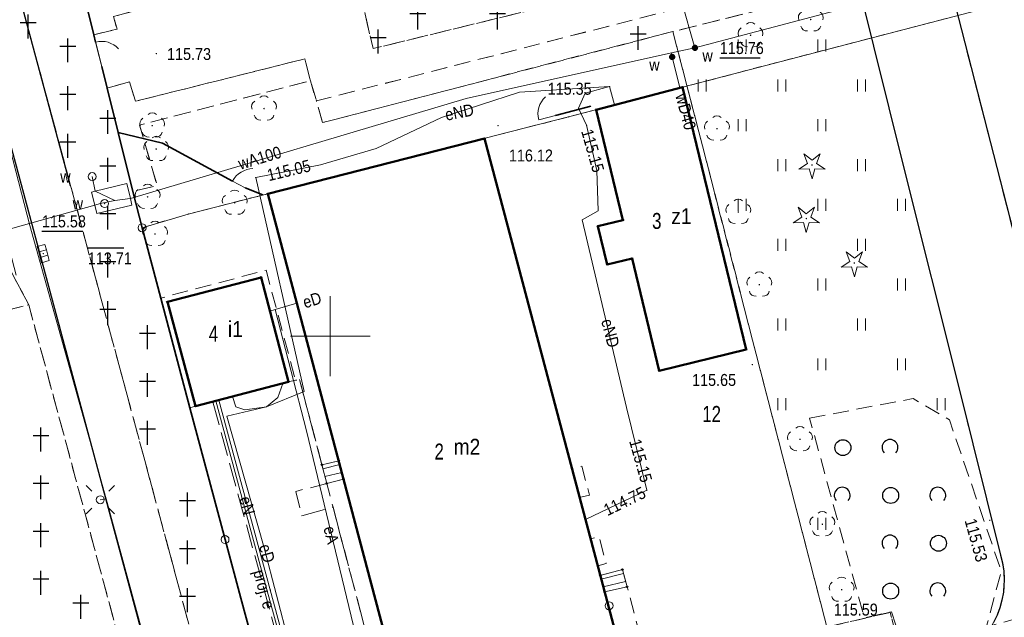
# Model space of a CAD drawing. Header units: metres. Extents: x 7495425 to 7495712, y 5787905 to 5788232.
# Tile 10 of 39: x 7495481 to 7495542, y 5787982 to 5788020. Entities that reach past the tile are written whole.
import ezdxf
from ezdxf.enums import TextEntityAlignment as Align

# ---------------------------------------------------------------- set-up
doc = ezdxf.new("R2010")
doc.units = ezdxf.units.M
for name, pattern in [('1.0_0.5', [1.5, 1, -0.5]), ('1.5_0.5', [2, 1.5, -0.5]), ('219-500', [0]), ('egug-500', [1, 0.5, -0.5]), ('otof_500', [0])]:
    doc.linetypes.add(name, pattern=pattern)
doc.layers.get('0').update_dxf_attribs({"color": 2, "lineweight": 5})
doc.styles.get("Standard").update_dxf_attribs({"font": 'Working1250', "width": 0.75})
doc.linetypes.add('902-500', pattern='A,3.75,0,[1,ksztalty.shx,S=0.5,R=0,X=0,Y=0],3.75', length=7.5)

# ---------------------------------------------------------------- blocks, each defined once
blk = doc.blocks.new('US05')
at = {"color": 0, "linetype": 'Continuous', "lineweight": 13}
for p, q in [((-0.525, -0.25), (-0.525, 0.25)), ((-0.525, 0.25), (-0.175, 0.25)), ((-0.175, -0.25), (-0.175, 0.25)), ((-0.175, 0.25), (0.175, 0.25)), ((0.175, -0.25), (0.175, 0.25)), ((0.175, 0.25), (0.525, 0.25)), ((0.525, -0.25), (0.525, 0.25)), ((-0.525, -0.25), (-0.175, -0.25)), ((-0.175, -0.25), (0.175, -0.25)), ((0.175, -0.25), (0.525, -0.25))]:
    blk.add_line(p, q, dxfattribs=at)
blk = doc.blocks.new('PW01')
at = {"linetype": 'Continuous', "lineweight": 13}
h = blk.add_hatch(color=0, dxfattribs=at)
edge = h.paths.add_edge_path()
edge.add_arc((0, 0), 0.045, 0, 360)
blk = doc.blocks.new('US22')
at = {"color": 0, "linetype": 'Continuous', "lineweight": 13}
blk.add_circle((0, 0), 0.25, dxfattribs=at)
blk = doc.blocks.new('US15')
at = {"color": 0, "linetype": 'Continuous', "lineweight": 13}
blk.add_circle((0, 0), 0.25, dxfattribs=at)
blk = doc.blocks.new('SM01')
at = {"color": 0, "linetype": 'Continuous', "lineweight": 13}
for p, q in [((-0.53, 0.531), (-0.883, 0.884)), ((0.531, 0.531), (0.884, 0.884)), ((-0.53, -0.53), (-0.883, -0.883)), ((0.531, -0.53), (0.884, -0.883))]:
    blk.add_line(p, q, dxfattribs=at)
blk.add_circle((0, 0), 0.25, dxfattribs=at)
blk = doc.blocks.new('OP021')
at = {"linetype": 'Continuous', "lineweight": 13}
h = blk.add_hatch(color=0, dxfattribs=at)
edge = h.paths.add_edge_path()
edge.add_arc((0, 0), 0.05, 0, 360)
at = {"color": 0, "linetype": 'Continuous', "lineweight": 13}
for centre, start, end in [((0, 0.4), 49.272, 130.728), ((-0.38, 0.124), 121.308, 202.548), ((0.38, 0.124), 337.452, 58.692), ((-0.235, -0.324), 193.221, 274.871), ((0.235, -0.324), 265.129, 346.779)]:
    blk.add_arc(centre, 0.4, start, end, dxfattribs=at)
blk = doc.blocks.new('US25')
at = {"linetype": 'Continuous', "lineweight": 0}
h = blk.add_hatch(color=0, dxfattribs=at)
edge = h.paths.add_edge_path()
edge.add_arc((0, 0), 0.2, 0, 360)
blk = doc.blocks.new('OP011')
at = {"linetype": 'Continuous', "lineweight": 13}
h = blk.add_hatch(color=0, dxfattribs=at)
edge = h.paths.add_edge_path()
edge.add_arc((0, 0), 0.05, 0, 360)
at = {"color": 0, "linetype": 'Continuous', "lineweight": 13}
for p, q in [((-0.283, 0.093), (-0.512, 0.706)), ((-0.512, 0.706), (0, 0.299)), ((0, 0.299), (0.512, 0.706)), ((0.512, 0.706), (0.283, 0.093)), ((-0.828, -0.268), (-0.283, 0.093)), ((0.283, 0.093), (0.828, -0.268)), ((-0.175, -0.24), (-0.828, -0.268)), ((0, -0.87), (-0.175, -0.24)), ((0.175, -0.24), (0, -0.87)), ((0.828, -0.268), (0.175, -0.24))]:
    blk.add_line(p, q, dxfattribs=at)
blk = doc.blocks.new('OK04')
at = {"color": 0, "linetype": 'Continuous', "lineweight": 0}
blk.add_arc((1.5, 0.001), 1.5, 120, 180, dxfattribs=at)
blk = doc.blocks.new('TU04')
at = {"color": 0, "linetype": 'Continuous', "lineweight": 13}
for p, q in [((0, 0), (0, 0.75)), ((0.5, 0), (0.5, 0.75))]:
    blk.add_line(p, q, dxfattribs=at)
blk = doc.blocks.new('OTZK1')
at = {"color": 0, "linetype": 'Continuous'}
blk.add_circle((0, 0), 0.5, dxfattribs=at)
blk = doc.blocks.new('OTZK2')
at = {"color": 0, "linetype": 'Continuous'}
blk.add_arc((0, 0), 0.5, 318.85, 221.162, dxfattribs=at)
blk = doc.blocks.new('OTZC')
at = {"color": 0, "linetype": 'Continuous'}
for p, q in [((-0.5, 0), (0.5, 0)), ((0, -1), (0, 0.5))]:
    blk.add_line(p, q, dxfattribs=at)
blk = doc.blocks.new('203')
at = {"linetype": 'Continuous', "lineweight": 0}
h = blk.add_hatch(color=0, dxfattribs=at)
edge = h.paths.add_edge_path()
edge.add_arc((0, 0), 0.045, 0, 360)
blk = doc.blocks.new('202')
at = {"color": 0, "linetype": 'Continuous', "lineweight": 0}
blk.add_circle((0, 0), 0.25, dxfattribs=at)
blk = doc.blocks.new('PUNKTBUD')
at = {"color": 0}
blk.add_circle((0, 0), 0.045, dxfattribs=at)

msp = doc.modelspace()

# ---------------------------------------------------------------- linework, layer by layer
at = {"layer": '218-kontur użytku gruntowego', "color": 3, "linetype": 'egug-500', "lineweight": 18, "flags": 128}
for points in [[(7495488.18, 5788006.8), (7495482.33, 5788030.24)], [(7495514.96, 5788013.76), (7495546.4, 5788021.95)], [(7495491.08, 5788007.66), (7495514.96, 5788013.76)], [(7495488.18, 5788006.8), (7495491.08, 5788007.66)], [(7495493.39, 5787987.24), (7495488.18, 5788006.8)], [(7495499.76, 5787963.72), (7495493.39, 5787987.24)]]:
    msp.add_lwpolyline(points, dxfattribs=at)
at = {"layer": '219-działka ewidencyjna', "color": 7, "linetype": '219-500', "lineweight": 18, "flags": 128}
for points in [[(7495488.18, 5788006.8), (7495482.33, 5788030.24)], [(7495514.96, 5788013.76), (7495546.4, 5788021.95)], [(7495491.08, 5788007.66), (7495514.96, 5788013.76)], [(7495491.08, 5788007.66), (7495488.18, 5788006.8)], [(7495488.18, 5788006.8), (7495493.39, 5787987.24)], [(7495499.76, 5787963.72), (7495493.39, 5787987.24)]]:
    msp.add_lwpolyline(points, dxfattribs=at)
at = {"layer": '312-budynek ewidencyjny', "color": 7, "linetype": 'CONTINUOUS', "lineweight": 50, "flags": 128}
for points in [[(7495516.69, 5788014.21), (7495522.11, 5788015.62)], [(7495522.11, 5788015.62), (7495526.1, 5787999.16)], [(7495518.37, 5788007.28), (7495516.69, 5788014.21)], [(7495496.07, 5788008.93), (7495509.67, 5788012.4)], [(7495509.67, 5788012.4), (7495519.41, 5787975.71)], [(7495505.86, 5787972.11), (7495496.07, 5788008.93)], [(7495516.8, 5788006.9), (7495518.37, 5788007.28)], [(7495517.38, 5788004.5), (7495516.8, 5788006.9)], [(7495518.94, 5788004.88), (7495517.38, 5788004.5)], [(7495520.65, 5787997.83), (7495518.94, 5788004.88)], [(7495489.77, 5788002.15), (7495495.65, 5788003.69)], [(7495495.65, 5788003.69), (7495497.37, 5787997.14)], [(7495491.54, 5787995.61), (7495489.77, 5788002.15)], [(7495526.1, 5787999.16), (7495520.65, 5787997.83)], [(7495497.37, 5787997.14), (7495491.54, 5787995.61)]]:
    msp.add_lwpolyline(points, dxfattribs=at)
at = {"layer": '352-schody', "color": 7, "linetype": 'CONTINUOUS', "lineweight": 18, "flags": 128}
for points in [[(7495499.47, 5787991.93), (7495499.78, 5787990.76), (7495500.83, 5787991.02), (7495500.53, 5787992.18)], [(7495499.47, 5787991.93), (7495499.78, 5787990.76), (7495500.83, 5787991.02), (7495500.53, 5787992.18)], [(7495516.95, 5787984.99), (7495517.22, 5787983.95), (7495518.63, 5787984.28), (7495518.34, 5787985.36)], [(7495516.95, 5787984.99), (7495517.22, 5787983.95), (7495518.63, 5787984.28), (7495518.34, 5787985.36)]]:
    msp.add_lwpolyline(points, close=True, dxfattribs=at)
for points in [[(7495499.535, 5787991.685), (7495500.592, 5787991.941)], [(7495499.663, 5787991.201), (7495500.717, 5787991.457)], [(7495517.01, 5787984.759), (7495518.41, 5787985.101)], [(7495517.136, 5787984.275), (7495518.539, 5787984.618)]]:
    msp.add_lwpolyline(points, dxfattribs=at)
at = {"layer": 'chodnik', "color": 7, "linetype": '1.0_0.5', "lineweight": 18, "flags": 128}
for points in [[(7495522.06, 5788114.35), (7495522.89, 5788110.84), (7495514.32, 5788108.61), (7495512.86, 5788108.26), (7495498.5, 5788104.54), (7495496.25, 5788103.96), (7495481.72, 5788100.22), (7495482.79, 5788096.18), (7495483.07, 5788095.23), (7495484.02, 5788091.26), (7495484.26, 5788090.34), (7495485.28, 5788086.44), (7495485.49, 5788085.62), (7495486.52, 5788081.47), (7495486.78, 5788080.61), (7495487.8, 5788076.49), (7495488.02, 5788075.77), (7495489.08, 5788071.69), (7495489.28, 5788070.89), (7495490.34, 5788066.85), (7495490.52, 5788066.08), (7495491.55, 5788061.93), (7495491.73, 5788061.16), (7495492.7, 5788057.16), (7495492.96, 5788056.33), (7495493.95, 5788052.3), (7495494.24, 5788051.52), (7495495.26, 5788047.46), (7495495.42, 5788046.69), (7495496.45, 5788042.66), (7495496.71, 5788041.77), (7495497.69, 5788037.68), (7495498.01, 5788036.78), (7495499.06, 5788032.76), (7495499.29, 5788031.86), (7495500.27, 5788027.92), (7495500.49, 5788027.03), (7495501.54, 5788022.96), (7495501.8, 5788021.88), (7495502.68, 5788018.04), (7495517.43, 5788021.64), (7495519.77, 5788022.28), (7495534.09, 5788025.81), (7495535.67, 5788026.2), (7495544.49, 5788028.41), (7495546.52, 5788028.92), (7495546.98, 5788027.04), (7495538.22, 5788024.7), (7495532.81, 5788023.37), (7495499.13, 5788014.76), (7495498.75, 5788016.03), (7495498.41, 5788017.4), (7495487.78, 5788014.74), (7495487.39, 5788015.96), (7495486, 5788015.56), (7495485.65, 5788016.93), (7495485.27, 5788018.45), (7495485.15, 5788018.91), (7495486.61, 5788019.27), (7495486.38, 5788020.06), (7495497.48, 5788022.97), (7495497.02, 5788024.76), (7495496.82, 5788025.53), (7495498.39, 5788025.91), (7495497.13, 5788030.95), (7495496.78, 5788032.21), (7495495.58, 5788037.09), (7495494.58, 5788040.68), (7495493.42, 5788045.41), (7495493.08, 5788046.4), (7495492.01, 5788050.5), (7495491.84, 5788051.38), (7495491.33, 5788052.99), (7495491, 5788055.21), (7495489.76, 5788059.62), (7495489.27, 5788061.51), (7495488.13, 5788066.23), (7495487.24, 5788069.78), (7495486.04, 5788074.52), (7495485.65, 5788076), (7495484.6, 5788080.54), (7495483.52, 5788084.19), (7495482.32, 5788089.17), (7495481.93, 5788090.74), (7495480.78, 5788095.76), (7495480.18, 5788095.6), (7495478.16, 5788102.95), (7495495.39, 5788107.49), (7495497.2, 5788108.01)], [(7495490.65, 5787966.46), (7495481.07, 5788001.97), (7495479.84, 5788004.3), (7495470.17, 5788039.32), (7495472.12, 5788039.9), (7495472.22, 5788039.82), (7495472.31, 5788039.73), (7495472.39, 5788039.64), (7495472.46, 5788039.54), (7495472.53, 5788039.43), (7495472.58, 5788039.32), (7495480.84, 5788008.64), (7495491.75, 5787968.1), (7495491.71, 5787967.62), (7495491.56, 5787967.19), (7495491.21, 5787966.84)], [(7495499.51, 5788013.4), (7495499.13, 5788014.76), (7495498.75, 5788016.03), (7495488.03, 5788013.24), (7495489.13, 5788009.45), (7495487.61, 5788009.08), (7495488.18, 5788006.8), (7495489.36, 5788002.39), (7495495.97, 5788004.14), (7495497.82, 5787997.23), (7495498.07, 5787997.29), (7495499.47, 5787991.93), (7495500.53, 5787992.18), (7495496.07, 5788008.93), (7495509.67, 5788012.4), (7495515.17, 5787991.68), (7495515.79, 5787991.84), (7495516.27, 5787990.03), (7495515.65, 5787989.87), (7495516.34, 5787987.29), (7495516.87, 5787987.43), (7495517.32, 5787985.74), (7495516.79, 5787985.59), (7495516.95, 5787984.99), (7495518.34, 5787985.36), (7495518.63, 5787984.28), (7495519.56, 5787980.77), (7495519.82, 5787979.78), (7495518.43, 5787979.41), (7495518.56, 5787978.91), (7495519.69, 5787979.17), (7495527.22, 5787980.92), (7495531.17, 5787981.75), (7495521.5, 5788019.11)], [(7495516.69, 5788014.21), (7495522.11, 5788015.62), (7495526.1, 5787999.16), (7495520.65, 5787997.83), (7495518.94, 5788004.88), (7495517.38, 5788004.5), (7495516.8, 5788006.9), (7495518.37, 5788007.28)], [(7495500.83, 5787991.02), (7495504.65, 5787976.68), (7495503.55, 5787976.39), (7495500.17, 5787989.28), (7495499.78, 5787990.76)], [(7495531.17, 5787981.75), (7495532.97, 5787982.17), (7495535.14, 5787982.67), (7495536.18, 5787978.76), (7495532.64, 5787978.07), (7495531.92, 5787978.08), (7495531.02, 5787978.25), (7495530.41, 5787978.43), (7495529.77, 5787978.67), (7495529.22, 5787978.98), (7495528.65, 5787979.36), (7495528.2, 5787979.75), (7495527.77, 5787980.23), (7495527.47, 5787980.57), (7495527.22, 5787980.92)]]:
    msp.add_lwpolyline(points, close=True, dxfattribs=at)
msp.add_lwpolyline([(7495479.84, 5788004.3), (7495481.07, 5788001.97), (7495463.14, 5787997.48), (7495461.08, 5787996.89), (7495440.61, 5787991.32), (7495438.26, 5787990.66), (7495425.17, 5787987.217)], dxfattribs=at)
at = {"layer": 'cmentarz', "color": 7, "linetype": '1.0_0.5', "lineweight": 18, "flags": 128}
for points in [[(7495456.25, 5788171.99), (7495461.8, 5788172.99), (7495464.22, 5788173.42), (7495467.29, 5788173.94), (7495471.7, 5788174.67), (7495474.77, 5788175.21), (7495477.99, 5788175.75), (7495478.3, 5788174.16), (7495477.82, 5788174.04), (7495483.06, 5788153.4), (7495458.72, 5788149.76), (7495458.85, 5788148.9), (7495456.54, 5788148.56), (7495456.41, 5788149.42), (7495453.9, 5788149.04), (7495451.57, 5788148.71), (7495454.09, 5788138.95), (7495457.08, 5788139.4), (7495456.94, 5788140.91), (7495459.26, 5788141.31), (7495459.46, 5788139.74), (7495470.59, 5788141.35), (7495470.39, 5788142.81), (7495472.65, 5788143.13), (7495472.93, 5788141.72), (7495485.71, 5788143.59), (7495495.39, 5788107.49), (7495478.16, 5788102.95), (7495480.04, 5788096.09), (7495479.16, 5788096.48), (7495467.11, 5788093.28), (7495468.73, 5788086.86), (7495469.01, 5788085.71), (7495470.53, 5788079.97), (7495482.6, 5788083.25), (7495483.06, 5788081.42), (7495471.04, 5788078.28), (7495472.43, 5788072.46), (7495472.72, 5788071.26), (7495474.05, 5788065.82), (7495486.29, 5788069.01), (7495486.77, 5788066.98), (7495474.73, 5788063.78), (7495476.29, 5788057.88), (7495476.57, 5788056.67), (7495478.26, 5788050.75), (7495489.41, 5788053.66), (7495489.71, 5788052.56), (7495489.87, 5788051.91), (7495478.72, 5788049.05), (7495480.23, 5788043.31), (7495480.55, 5788042.15), (7495482.21, 5788036.05), (7495493.92, 5788039.14), (7495494.25, 5788037.7), (7495482.59, 5788034.72), (7495484.1, 5788028.75), (7495484.41, 5788027.59), (7495485.9, 5788021.88), (7495497.02, 5788024.76), (7495497.48, 5788022.97), (7495486.38, 5788020.06), (7495486.61, 5788019.27), (7495485.15, 5788018.91), (7495485.27, 5788018.45), (7495485.65, 5788016.93), (7495486, 5788015.56), (7495487.39, 5788015.96), (7495487.78, 5788014.74), (7495498.41, 5788017.4), (7495498.75, 5788016.03), (7495488.03, 5788013.24), (7495489.13, 5788009.45), (7495487.61, 5788009.08), (7495488.18, 5788006.8), (7495489.36, 5788002.39), (7495491.19, 5787995.5), (7495493.39, 5787987.24), (7495494.38, 5787983.57), (7495499.25, 5787965.59), (7495499.76, 5787963.72), (7495499.84, 5787963.41), (7495500.02, 5787962.75), (7495500.25, 5787961.91), (7495500.82, 5787959.9), (7495501.31, 5787957.76), (7495502.1, 5787953.41), (7495502.66, 5787951.2), (7495506.57, 5787937.14), (7495508.64, 5787929.72), (7495507, 5787928.99), (7495504.2, 5787933.47), (7495498.79, 5787953.5), (7495483.7, 5788009.44), (7495473.94, 5788045.63), (7495439.83, 5788177.65), (7495447.87, 5788177.65), (7495448.07, 5788176.69), (7495445.78, 5788176.2), (7495447.02, 5788170.05), (7495454.65, 5788171.63), (7495453.17, 5788177.65), (7495455, 5788177.65)], [(7495517.43, 5788021.64), (7495502.68, 5788018.04), (7495501.8, 5788021.88), (7495516.33, 5788025.65)], [(7495532.81, 5788023.37), (7495533.15, 5788022), (7495521.5, 5788019.11), (7495499.51, 5788013.4), (7495499.13, 5788014.76)], [(7495481.07, 5788001.97), (7495490.65, 5787966.46), (7495488.59, 5787965.88), (7495472.6, 5787961.57), (7495463.14, 5787997.48)]]:
    msp.add_lwpolyline(points, close=True, dxfattribs=at)
at = {"layer": 'furtka', "color": 7, "linetype": 'otof_500', "lineweight": 18, "flags": 128}
for points in [[(7495485.27, 5788018.45), (7495485.65, 5788016.93)], [(7495513.08, 5788013.58), (7495514.14, 5788013.84)], [(7495493.86, 5788009.73), (7495494.65, 5788009.3)]]:
    msp.add_lwpolyline(points, dxfattribs=at)
at = {"layer": 'jezdnia', "color": 7, "linetype": '1.5_0.5', "lineweight": 18, "flags": 128}
msp.add_lwpolyline([(7495516.993, 5787907.83), (7495577.41, 5787935.84), (7495621.97, 5787955.17), (7495622.7, 5787957.11), (7495621.88, 5787957.17), (7495622.74, 5787958.25), (7495623.92, 5787959.91), (7495625.08, 5787962.66), (7495625.18, 5787963.45), (7495625.1, 5787965.33), (7495624.99, 5787965.57), (7495624.72, 5787966.24), (7495624.43, 5787966.65), (7495623.77, 5787967.13), (7495623.34, 5787967.39), (7495622.91, 5787967.64), (7495622.47, 5787967.87), (7495622.01, 5787968.09), (7495621.55, 5787968.28), (7495621.09, 5787968.46), (7495620.61, 5787968.62), (7495620.13, 5787968.76), (7495619.65, 5787968.88), (7495619.16, 5787968.98), (7495618.66, 5787969.06), (7495618.11, 5787969.12), (7495617.61, 5787969.16), (7495617.11, 5787969.18), (7495616.61, 5787969.18), (7495616.12, 5787969.16), (7495615.62, 5787969.11), (7495615.12, 5787969.05), (7495614.63, 5787968.97), (7495614.14, 5787968.87), (7495613.65, 5787968.75), (7495613.17, 5787968.61), (7495612.7, 5787968.45), (7495612.23, 5787968.27), (7495611.77, 5787968.07), (7495605.01, 5787964.89), (7495590.91, 5787958.43), (7495590.3, 5787958.31), (7495589.89, 5787958.25), (7495587.22, 5787958.52), (7495586.54, 5787958.5), (7495585.79, 5787958.24), (7495584.31, 5787957.57), (7495583.86, 5787957.22), (7495583.54, 5787956.85), (7495581.87, 5787954.59), (7495581.5, 5787954.18), (7495581.12, 5787953.89), (7495571.09, 5787949.16), (7495567.24, 5787947.37), (7495548.01, 5787938.3), (7495546.76, 5787941.04), (7495545.99, 5787941.51), (7495542.46, 5787939.85), (7495540.19, 5787938.92), (7495537.4, 5787937.62), (7495516.09, 5787927.62), (7495517.53, 5787924.34), (7495518.74, 5787922.24), (7495520.63, 5787918.24), (7495508.55, 5787912.72), (7495507.81, 5787914.4), (7495506.76, 5787913.9), (7495504.15, 5787919.02), (7495503.56, 5787920.72), (7495501.54, 5787926.55), (7495502.45, 5787926.92), (7495501.75, 5787929.77), (7495501.35, 5787931.44), (7495498.72, 5787942.22), (7495495.65, 5787953.62), (7495494.03, 5787959.63), (7495491.75, 5787968.1), (7495480.84, 5788008.64), (7495472.58, 5788039.32), (7495472.53, 5788039.43), (7495472.46, 5788039.54), (7495472.39, 5788039.64), (7495472.31, 5788039.73), (7495472.22, 5788039.82), (7495472.12, 5788039.9), (7495471.98, 5788039.99), (7495471.91, 5788040.03), (7495471.8, 5788040.08), (7495471.68, 5788040.12), (7495471.56, 5788040.16), (7495471.44, 5788040.18), (7495471.31, 5788040.19), (7495471.19, 5788040.19), (7495467.26, 5788039.27), (7495466.84, 5788040.73), (7495468.93, 5788041.25), (7495468.64, 5788042.36), (7495470.74, 5788042.89), (7495470.86, 5788042.98), (7495470.98, 5788043.07), (7495471.09, 5788043.18), (7495471.19, 5788043.29), (7495471.28, 5788043.41), (7495471.37, 5788043.53), (7495471.46, 5788043.7), (7495471.51, 5788043.8), (7495471.56, 5788043.94), (7495471.61, 5788044.08), (7495471.65, 5788044.23), (7495471.67, 5788044.38), (7495471.69, 5788044.53), (7495471.69, 5788044.68), (7495471.64, 5788045.06), (7495473.94, 5788045.63), (7495483.7, 5788009.44), (7495498.79, 5787953.5), (7495504.2, 5787933.47), (7495507, 5787928.99), (7495508.64, 5787929.72), (7495513.62, 5787932.05), (7495514.06, 5787932.23), (7495515.13, 5787932.72), (7495515.26, 5787932.44), (7495517.29, 5787933.38), (7495517.15, 5787933.66), (7495518.12, 5787934.11), (7495518.32, 5787933.74), (7495519.8, 5787934.38), (7495519.62, 5787934.8), (7495528.79, 5787939.05), (7495544.01, 5787946.16), (7495548.1, 5787948.01), (7495550.44, 5787949.14), (7495560.67, 5787953.86), (7495563.52, 5787955.35), (7495564.93, 5787952.29), (7495566.62, 5787953.04), (7495574.88, 5787956.77), (7495578.67, 5787958.57), (7495603.23, 5787970.26), (7495611.88, 5787974.15), (7495612.35, 5787974.32), (7495612.83, 5787974.48), (7495613.31, 5787974.62), (7495613.79, 5787974.74), (7495614.28, 5787974.84), (7495614.77, 5787974.92), (7495615.27, 5787974.98), (7495615.94, 5787975.04), (7495616.44, 5787975.06), (7495616.94, 5787975.06), (7495617.43, 5787975.04), (7495617.93, 5787975.01), (7495618.43, 5787974.95), (7495618.92, 5787974.88), (7495619.42, 5787974.79), (7495619.9, 5787974.67), (7495620.39, 5787974.54), (7495620.8, 5787974.42), (7495621.3, 5787974.38), (7495621.79, 5787974.47), (7495622.25, 5787974.67), (7495622.46, 5787974.82), (7495622.82, 5787975.17), (7495623.08, 5787975.59), (7495623.24, 5787976.06), (7495623.27, 5787976.68), (7495619.54, 5788002.91), (7495615.94, 5788030.64), (7495613.14, 5788051.68), (7495608.29, 5788089.6), (7495604.87, 5788114.3), (7495602.8, 5788128.28), (7495599.2, 5788149.68), (7495597.03, 5788151.15), (7495595.95, 5788151.95), (7495595.92, 5788152.57), (7495603.42, 5788153.72), (7495603.56, 5788152.84)], dxfattribs=at)
msp.add_lwpolyline([(7495547.25, 5787989.49), (7495548.13, 5787986.06), (7495554.05, 5787987.56), (7495555.98, 5787980.65), (7495549.93, 5787979.02), (7495553.13, 5787966.56), (7495553.51, 5787965.06), (7495556.94, 5787953.95), (7495557.33, 5787953.71), (7495557.78, 5787953.51), (7495558.26, 5787953.38), (7495558.76, 5787953.32), (7495559.28, 5787953.34), (7495560.67, 5787953.86), (7495550.44, 5787949.14), (7495550.87, 5787949.46), (7495551.15, 5787949.75), (7495551.38, 5787950.07), (7495551.56, 5787950.43), (7495551.61, 5787950.57), (7495551.71, 5787950.95), (7495551.76, 5787951.35), (7495551.74, 5787951.75), (7495551.67, 5787952.14), (7495548.34, 5787965.11), (7495547.11, 5787966.61), (7495546.89, 5787966.81), (7495546.57, 5787967.05), (7495546.21, 5787967.24), (7495545.84, 5787967.38), (7495545.56, 5787967.45), (7495545.16, 5787967.51), (7495544.76, 5787967.51), (7495544.37, 5787967.46), (7495543.98, 5787967.36), (7495537.62, 5787964.44), (7495536.06, 5787962.75), (7495534.47, 5787966.51), (7495543.28, 5787970.53), (7495543.73, 5787970.76), (7495544.12, 5787971.06), (7495544.45, 5787971.44), (7495544.7, 5787971.87), (7495544.79, 5787972.07), (7495544.92, 5787972.55), (7495544.96, 5787973.05), (7495544.9, 5787973.55), (7495544.79, 5787973.91), (7495544.57, 5787974.36), (7495544.29, 5787974.78), (7495543.96, 5787975.15), (7495543.73, 5787975.36), (7495543.33, 5787975.65), (7495542.88, 5787975.89), (7495542.42, 5787976.06), (7495542.09, 5787976.14), (7495540.12, 5787976.28), (7495538.82, 5787976.14), (7495531.51, 5787973.88), (7495499.25, 5787965.59), (7495494.38, 5787983.57), (7495493.39, 5787987.24), (7495491.19, 5787995.5), (7495491.54, 5787995.61), (7495497.37, 5787997.14), (7495497.82, 5787997.23), (7495498.07, 5787997.29), (7495499.47, 5787991.93), (7495499.78, 5787990.76), (7495497.83, 5787990.26), (7495498.21, 5787988.73), (7495500.17, 5787989.28), (7495503.55, 5787976.39), (7495503.89, 5787975.08), (7495504.81, 5787971.54), (7495505.02, 5787971.17), (7495505.36, 5787970.88), (7495505.7, 5787970.72), (7495506.23, 5787970.66), (7495519.67, 5787974.28), (7495520.14, 5787974.5), (7495520.45, 5787974.77), (7495520.6, 5787975.14), (7495520.62, 5787975.56), (7495520.13, 5787977.37), (7495519.69, 5787979.17), (7495527.22, 5787980.92), (7495527.47, 5787980.57), (7495527.77, 5787980.23), (7495528.2, 5787979.75), (7495528.65, 5787979.36), (7495529.22, 5787978.98), (7495529.77, 5787978.67), (7495530.41, 5787978.43), (7495531.02, 5787978.25), (7495531.92, 5787978.08), (7495532.64, 5787978.07), (7495536.18, 5787978.76), (7495536.76, 5787978.82), (7495537.26, 5787978.9), (7495537.74, 5787979.03), (7495538.21, 5787979.19), (7495538.68, 5787979.38), (7495539.12, 5787979.6), (7495539.55, 5787979.86), (7495539.7, 5787979.96), (7495540.1, 5787980.26), (7495540.48, 5787980.59), (7495540.84, 5787980.94), (7495541.16, 5787981.32), (7495541.46, 5787981.72), (7495541.64, 5787982.04), (7495541.86, 5787982.49), (7495542.03, 5787982.96), (7495542.16, 5787983.44), (7495542.25, 5787983.93), (7495542.29, 5787984.28), (7495542.3, 5787984.78), (7495542.27, 5787985.28), (7495542.2, 5787985.77), (7495542.08, 5787986.26), (7495539.46, 5787996.77), (7495536.01, 5788010.55), (7495533.15, 5788022), (7495532.81, 5788023.37), (7495538.22, 5788024.7)], close=True, dxfattribs=at)
at = {"layer": 'komora podziemna', "color": 5, "linetype": 'CONTINUOUS', "lineweight": 18, "flags": 128}
msp.add_lwpolyline([(7495485.01, 5788009.04), (7495485.23, 5788009.09), (7495487.23, 5788009.58), (7495487.45, 5788008.64), (7495487.55, 5788008.22), (7495485.35, 5788007.69), (7495485.21, 5788008.23)], close=True, dxfattribs=at)
at = {"layer": 'krawężnik', "color": 7, "linetype": 'CONTINUOUS', "lineweight": 25, "flags": 128}
for points in [[(7495483.7, 5788009.44), (7495473.94, 5788045.63)], [(7495495.65, 5787953.62), (7495494.03, 5787959.63), (7495491.75, 5787968.1), (7495480.84, 5788008.64), (7495472.58, 5788039.32), (7495472.53, 5788039.43), (7495472.46, 5788039.54), (7495472.39, 5788039.64), (7495472.31, 5788039.73), (7495472.22, 5788039.82), (7495472.12, 5788039.9), (7495471.98, 5788039.99), (7495471.91, 5788040.03), (7495471.8, 5788040.08), (7495471.68, 5788040.12), (7495471.56, 5788040.16), (7495471.44, 5788040.18), (7495471.31, 5788040.19), (7495471.19, 5788040.19), (7495467.26, 5788039.27)], [(7495538.22, 5788024.7), (7495547.25, 5787989.49), (7495548.13, 5787986.06)], [(7495533.15, 5788022), (7495536.01, 5788010.55), (7495539.46, 5787996.77), (7495542.08, 5787986.26), (7495542.2, 5787985.77), (7495542.27, 5787985.28), (7495542.3, 5787984.78), (7495542.29, 5787984.28), (7495542.25, 5787983.93), (7495542.16, 5787983.44), (7495542.03, 5787982.96), (7495541.86, 5787982.49), (7495541.64, 5787982.04)]]:
    msp.add_lwpolyline(points, dxfattribs=at)
at = {"layer": 'ogrodzenie trwałe', "color": 7, "linetype": '902-500', "lineweight": 35, "flags": 128}
for points in [[(7495444.112, 5788177.65), (7495451.57, 5788148.71), (7495454.09, 5788138.95), (7495478.74, 5788043.26), (7495482.33, 5788030.24), (7495485.15, 5788018.91), (7495485.27, 5788018.45)], [(7495507, 5787928.99), (7495508.64, 5787929.72), (7495506.57, 5787937.14), (7495502.66, 5787951.2), (7495502.1, 5787953.41), (7495501.31, 5787957.76), (7495500.82, 5787959.9), (7495500.25, 5787961.91), (7495500.02, 5787962.75), (7495499.84, 5787963.41), (7495499.76, 5787963.72), (7495499.25, 5787965.59), (7495494.38, 5787983.57), (7495493.39, 5787987.24), (7495491.19, 5787995.5), (7495489.36, 5788002.39), (7495488.18, 5788006.8), (7495487.61, 5788009.08), (7495486.68, 5788012.78), (7495486, 5788015.56), (7495485.65, 5788016.93)], [(7495514.14, 5788013.84), (7495516.36, 5788014.44)], [(7495486.68, 5788012.78), (7495489.47, 5788012.1), (7495493.86, 5788009.73)], [(7495494.65, 5788009.3), (7495495.77, 5788008.87)]]:
    msp.add_lwpolyline(points, dxfattribs=at)
at = {"layer": 'przewód elektroenergetyczny podziemny', "color": 1, "linetype": 'CONTINUOUS', "lineweight": 18, "flags": 128}
for points in [[(7495471.4, 5788038.55), (7495472.51, 5788038.84), (7495478.45, 5788017.25), (7495481.14, 5788006.95), (7495485.93, 5787989.79), (7495490.48, 5787973.08), (7495494.63, 5787957.23), (7495497.66, 5787945.9)], [(7495493.5, 5787994.99), (7495496, 5787995.57), (7495498.36, 5787996.53), (7495495.32, 5788009.95), (7495499.38, 5788010.75), (7495502.87, 5788011.77), (7495506.98, 5788013.71), (7495511.87, 5788015.31), (7495517.53, 5788015.66), (7495517.84, 5788014.51)], [(7495517.53, 5788015.66), (7495516, 5788015.25), (7495515.57, 5788014.3), (7495516.09, 5788013.23), (7495516.74, 5788010.4), (7495516.81, 5788007.86), (7495515.82, 5788007.3), (7495518.6, 5787995.53), (7495519.87, 5787990.34), (7495516.02, 5787988.49)], [(7495496.21, 5788001.57), (7495496.53, 5788001.67), (7495497.89, 5788002.08)], [(7495498.5, 5787994.07), (7495496.53, 5788001.67)], [(7495497.01, 5787997.04), (7495496.71, 5787996.16), (7495496, 5787995.57)], [(7495492.81, 5787995.94), (7495495.67, 5787985.32), (7495499.6, 5787971.07), (7495501.08, 5787965.8), (7495516.18, 5787969.7), (7495531.47, 5787973.65), (7495540.31, 5787975.76), (7495551.65, 5787978.78), (7495557.6, 5787956.33), (7495561.47, 5787955.5), (7495564.52, 5787947.93), (7495566.96, 5787940.54), (7495567.19, 5787939.91)], [(7495493, 5787995.99), (7495500.19, 5787969.4), (7495535.55, 5787979.05), (7495541.42, 5787975.48), (7495555.88, 5787980), (7495559.08, 5787968.49), (7495561.22, 5787968.31), (7495563.87, 5787958.12), (7495565.28, 5787954.74), (7495565.82, 5787954.54), (7495601.3, 5787971.26), (7495620.62, 5787980.09), (7495627.95, 5787983.86), (7495626.47, 5787993.48), (7495625.92, 5787993.58)], [(7495496, 5787995.57), (7495494.64, 5787995.38), (7495494.06, 5787995.57), (7495493.87, 5787996.22)], [(7495493.5, 5787994.99), (7495495.84, 5787986.73), (7495498.17, 5787977.81), (7495501.16, 5787966.47), (7495506.43, 5787967.65)], [(7495504.76, 5787971.05), (7495502.52, 5787978.89), (7495501.99, 5787979.56), (7495498.5, 5787994.07)], [(7495485.56, 5787989.74), (7495485.93, 5787989.79)]]:
    msp.add_lwpolyline(points, dxfattribs=at)
at = {"layer": 'przewód elektroenergetyczny podziemny - ob. projektowany', "color": 1, "linetype": '1.5_0.5', "lineweight": 18, "flags": 128}
msp.add_lwpolyline([(7495492.62, 5787995.89), (7495499.85, 5787969.44), (7495505.84, 5787971.08), (7495519.27, 5787974.67), (7495520.33, 5787976), (7495555.11, 5787985.61), (7495559.5, 5787969.79), (7495560.88, 5787968.68), (7495563.11, 5787959.63), (7495562.95, 5787955.66), (7495567.01, 5787946.81), (7495559.37, 5787943.25), (7495538.13, 5787933.33), (7495534.26, 5787941.61)], dxfattribs=at)
at = {"layer": 'przewód wodociągowy', "color": 5, "linetype": 'CONTINUOUS', "lineweight": 18, "flags": 128}
for points in [[(7495522.89, 5788018.09), (7495547, 5788024.46)], [(7495522.89, 5788018.09), (7495522.02, 5788021.13)], [(7495508.52, 5788014.91), (7495521.42, 5788017.77), (7495522.89, 5788018.09)], [(7495521.42, 5788017.77), (7495521.46, 5788017.52), (7495521.95, 5788015.58)], [(7495508.52, 5788014.91), (7495487.45, 5788008.64), (7495487.43, 5788008.63), (7495486.48, 5788008.51)], [(7495485.05, 5788010.01), (7495485.23, 5788009.09), (7495486.48, 5788008.51)], [(7495486.48, 5788008.51), (7495485.55, 5788008.33), (7495485.21, 5788008.23), (7495479.55, 5788006.62), (7495480.27, 5788003.82)]]:
    msp.add_lwpolyline(points, dxfattribs=at)
at = {"layer": 'rzędna-Atr2', "color": 7, "flags": 128}
for points in [[(7495524.451, 5788017.469), (7495526.98, 5788017.469)], [(7495481.896, 5788006.592), (7495484.457, 5788006.592)], [(7495484.777, 5788005.544), (7495487.046, 5788005.544)]]:
    msp.add_lwpolyline(points, dxfattribs=at)
at = {"layer": 'trawnik', "color": 7, "linetype": '1.0_0.5', "lineweight": 18, "flags": 128}
for points in [[(7495546.98, 5788027.04), (7495552.26, 5788006.79), (7495556.6, 5787990.17), (7495556.37, 5787990.52), (7495556.21, 5787990.74), (7495555.91, 5787991), (7495555.56, 5787991.2), (7495555.28, 5787991.31), (7495554.89, 5787991.39), (7495554.49, 5787991.4), (7495554.1, 5787991.33), (7495547.25, 5787989.49), (7495538.22, 5788024.7)], [(7495521.5, 5788019.11), (7495531.17, 5787981.75), (7495532.97, 5787982.17), (7495535.14, 5787982.67), (7495536.18, 5787978.76), (7495536.76, 5787978.82), (7495537.26, 5787978.9), (7495537.74, 5787979.03), (7495538.21, 5787979.19), (7495538.68, 5787979.38), (7495539.12, 5787979.6), (7495539.55, 5787979.86), (7495539.7, 5787979.96), (7495540.1, 5787980.26), (7495540.48, 5787980.59), (7495540.84, 5787980.94), (7495541.16, 5787981.32), (7495541.46, 5787981.72), (7495541.64, 5787982.04), (7495541.86, 5787982.49), (7495542.03, 5787982.96), (7495542.16, 5787983.44), (7495542.25, 5787983.93), (7495542.29, 5787984.28), (7495542.3, 5787984.78), (7495542.27, 5787985.28), (7495542.2, 5787985.77), (7495542.08, 5787986.26), (7495539.46, 5787996.77), (7495536.01, 5788010.55), (7495533.15, 5788022)], [(7495530.09, 5787994.86), (7495536.58, 5787996.08), (7495538.86, 5787994.76), (7495542.12, 5787985.25), (7495541.17, 5787981.72), (7495536.52, 5787978.92), (7495535.22, 5787982.71), (7495533.52, 5787982.32)]]:
    msp.add_lwpolyline(points, close=True, dxfattribs=at)
at = {"layer": 'Wstawianie ramki sekcyjnej z opisem', "color": 7, "linetype": 'CONTINUOUS', "lineweight": 13, "flags": 128}
for points in [[(7495500, 5787997.5), (7495500, 5788002.5)], [(7495497.5, 5788000), (7495502.5, 5788000)]]:
    msp.add_lwpolyline(points, dxfattribs=at)
at = {"layer": 'zadrzewienie  zakrzewienie', "color": 7, "linetype": '1.0_0.5', "lineweight": 18, "flags": 128}
msp.add_lwpolyline([(7495530.09, 5787994.86), (7495536.58, 5787996.08), (7495538.86, 5787994.76), (7495542.12, 5787985.25), (7495541.17, 5787981.72), (7495536.52, 5787978.92), (7495535.22, 5787982.71), (7495533.52, 5787982.32)], close=True, dxfattribs=at)

# ---------------------------------------------------------------- block references
at = {"layer": '202-punkt graniczny', "color": 7, "linetype": 'CONTINUOUS', "lineweight": 18}
for p in [(7495488.18, 5788006.8), (7495493.39, 5787987.24)]:
    msp.add_blockref('202', p, dxfattribs=at)
at = {"layer": '203-punkt graniczny', "color": 7, "linetype": 'CONTINUOUS', "lineweight": 18}
for p in [(7495514.96, 5788013.76), (7495491.08, 5788007.66)]:
    msp.add_blockref('203', p, dxfattribs=at)
at = {"layer": 'cmentarz', "color": 7, "linetype": 'CONTINUOUS', "lineweight": 18}
for p in [(7495505.497, 5788020.237), (7495510.497, 5788020.237), (7495481.027, 5788019.687), (7495519.318, 5788018.96), (7495519.318, 5788018.96), (7495483.527, 5788018.187), (7495502.997, 5788018.737), (7495483.527, 5788015.187), (7495486.027, 5788013.687), (7495483.527, 5788012.187), (7495486.027, 5788010.687), (7495486.027, 5788007.687), (7495486.027, 5788004.687), (7495486.027, 5788001.687), (7495488.527, 5788000.187), (7495488.527, 5787997.187), (7495488.527, 5787994.187), (7495481.837, 5787993.767), (7495481.837, 5787990.767), (7495491.027, 5787989.687), (7495481.837, 5787987.767), (7495491.027, 5787986.687), (7495481.837, 5787984.767), (7495491.027, 5787983.687), (7495484.337, 5787983.267)]:
    msp.add_blockref('OTZC', p, dxfattribs=at)
at = {"layer": 'drzewo iglaste', "color": 94, "linetype": 'CONTINUOUS', "lineweight": 18}
for p in [(7495530.24, 5788010.74), (7495529.88, 5788007.38), (7495532.9, 5788004.59)]:
    msp.add_blockref('OP011', p, dxfattribs=at)
at = {"layer": 'drzewo liściaste', "color": 94, "linetype": 'CONTINUOUS', "lineweight": 18}
for p in [(7495530.16, 5788019.87), (7495526.38, 5788018.88), (7495495.84, 5788014.28), (7495488.82, 5788013.21), (7495524.27, 5788013.02), (7495489.07, 5788011.74), (7495488.53, 5788008.74), (7495494, 5788008.37), (7495525.61, 5788007.79), (7495489, 5788006.41), (7495526.93, 5788003.23), (7495529.48, 5787993.53), (7495530.89, 5787988.2), (7495532.1, 5787984.09)]:
    msp.add_blockref('OP021', p, dxfattribs=at)
at = {"layer": 'furtka', "color": 7, "linetype": 'CONTINUOUS', "lineweight": 18}
for p, rotation in [((7495485.27, 5788018.45), 284.036), ((7495513.08, 5788013.58), 13.782), ((7495493.86, 5788009.73), 331.44)]:
    msp.add_blockref('OK04', p, dxfattribs=dict(at, rotation=rotation))
at = {"layer": 'komora podziemna', "color": 5, "linetype": 'CONTINUOUS', "lineweight": 18}
msp.add_blockref('US15', (7495485.05, 5788010.01), dxfattribs=at)
at = {"layer": 'kratka ściekowa', "color": 34, "linetype": 'CONTINUOUS', "lineweight": 18, "rotation": 105.27}
msp.add_blockref('US05', (7495481.98, 5788005.18), dxfattribs=at)
at = {"layer": 'latarnia', "color": 7, "linetype": 'CONTINUOUS', "lineweight": 18}
msp.add_blockref('SM01', (7495485.56, 5787989.74), dxfattribs=at)
at = {"layer": 'pikieta sztuczna', "color": 7, "linetype": 'CONTINUOUS', "lineweight": 13}
for p in [(7495489.08, 5788017.73), (7495510.53, 5788013.21), (7495526.49, 5787998.22), (7495541.4, 5787988.45)]:
    msp.add_blockref('PW01', p, dxfattribs=at)
at = {"layer": 'Punkt budynku', "color": 5, "linetype": 'CONTINUOUS', "lineweight": 18}
for p in [(7495522.11, 5788015.62), (7495516.69, 5788014.21), (7495509.67, 5788012.4), (7495496.07, 5788008.93), (7495516.8, 5788006.9), (7495518.37, 5788007.28), (7495517.38, 5788004.5), (7495518.94, 5788004.88), (7495495.65, 5788003.69), (7495489.77, 5788002.15), (7495526.1, 5787999.16), (7495520.65, 5787997.83), (7495497.37, 5787997.14), (7495491.54, 5787995.61), (7495500.53, 5787992.18), (7495499.47, 5787991.93), (7495500.83, 5787991.02), (7495499.78, 5787990.76), (7495518.34, 5787985.36), (7495516.95, 5787984.99), (7495518.63, 5787984.28), (7495517.22, 5787983.95)]:
    msp.add_blockref('PUNKTBUD', p, dxfattribs=at)
at = {"layer": 'rzędna', "color": 5, "linetype": 'CONTINUOUS', "lineweight": 18, "rotation": 101.773}
msp.add_blockref('PW01', (7495522.89, 5788018.09), dxfattribs=at)
at = {"layer": 'rzędna', "color": 1, "linetype": 'CONTINUOUS', "lineweight": 18, "rotation": 179.909}
for p in [(7495517.53, 5788015.66), (7495516.09, 5788013.23), (7495495.32, 5788009.95), (7495519.87, 5787990.34), (7495516.02, 5787988.49)]:
    msp.add_blockref('PW01', p, dxfattribs=at)
at = {"layer": 'rzędna', "color": 5, "linetype": 'CONTINUOUS', "lineweight": 18}
msp.add_blockref('PW01', (7495485.83, 5788008.32), dxfattribs=at)
at = {"layer": 'rzędna', "color": 34, "linetype": 'CONTINUOUS', "lineweight": 18, "rotation": 105.27}
msp.add_blockref('PW01', (7495481.98, 5788005.18), dxfattribs=at)
at = {"layer": 'słup przewodów napowietrznych', "color": 7, "linetype": 'CONTINUOUS', "lineweight": 18}
msp.add_blockref('US15', (7495517.5, 5787983.09), dxfattribs=at)
at = {"layer": 'trawnik', "color": 7, "linetype": 'CONTINUOUS', "lineweight": 18}
for p in [(7495525.599, 5788017.859), (7495530.599, 5788017.859), (7495523.099, 5788015.359), (7495528.099, 5788015.359), (7495533.099, 5788015.359), (7495525.599, 5788012.859), (7495530.599, 5788012.859), (7495528.099, 5788010.359), (7495533.099, 5788010.359), (7495525.599, 5788007.859), (7495530.599, 5788007.859), (7495535.599, 5788007.859), (7495528.099, 5788005.359), (7495533.099, 5788005.359), (7495530.599, 5788002.859), (7495535.599, 5788002.859), (7495528.099, 5788000.359), (7495533.099, 5788000.359), (7495530.599, 5787997.859), (7495535.599, 5787997.859), (7495528.099, 5787995.359), (7495538.099, 5787995.359), (7495530.599, 5787987.859)]:
    msp.add_blockref('TU04', p, dxfattribs=at)
at = {"layer": 'właz do komory lub kanału - okrągły', "color": 7, "linetype": 'CONTINUOUS', "lineweight": 18}
for p in [(7495485.05, 5788010.01), (7495485.83, 5788008.32)]:
    msp.add_blockref('US22', p, dxfattribs=at)
at = {"layer": 'zadrzewienie  zakrzewienie', "color": 7, "linetype": 'CONTINUOUS', "lineweight": 18}
for name, p in [('OTZK1', (7495532.176, 5787993.006)), ('OTZK2', (7495535.134, 5787993.017)), ('OTZK2', (7495532.134, 5787990.017)), ('OTZK1', (7495535.176, 5787990.006)), ('OTZK2', (7495538.134, 5787990.017)), ('OTZK2', (7495535.134, 5787987.017)), ('OTZK1', (7495538.176, 5787987.006)), ('OTZK1', (7495535.176, 5787984.006)), ('OTZK2', (7495538.134, 5787984.017))]:
    msp.add_blockref(name, p, dxfattribs=at)
at = {"layer": 'zasuwa lub zawór', "color": 5, "linetype": 'CONTINUOUS', "lineweight": 18}
for p, rotation in [((7495522.89, 5788018.09), 101.773), ((7495521.46, 5788017.52), 103.997)]:
    msp.add_blockref('US25', p, dxfattribs=dict(at, rotation=rotation))

# ---------------------------------------------------------------- texts
at = {"layer": '211-numer działki ewidencyjnej', "color": 7, "linetype": 'CONTINUOUS', "lineweight": 18, "width": 0.79}
msp.add_text('12', height=1, dxfattribs=at).set_placement((7495523.35, 5787994.62))
at = {"layer": '312-oznaczenie budynku ewidencyjnego', "color": 7, "linetype": 'CONTINUOUS', "lineweight": 18, "width": 0.79}
for s, p in [('3', (7495520.2, 5788006.73)), ('4', (7495492.37, 5787999.65)), ('2', (7495506.54, 5787992.26))]:
    msp.add_text(s, height=1, dxfattribs=at).set_placement(p)
at = {"layer": '312-oznaczenie budynku ewidencyjnego-Atr117', "color": 7, "width": 0.9}
for s, p in [('z1', (7495521.4, 5788006.73)), ('i1', (7495493.57, 5787999.65)), ('m2', (7495507.74, 5787992.26))]:
    msp.add_text(s, height=1, dxfattribs=at).set_placement(p, align=Align.BOTTOM_LEFT)
at = {"layer": 'pikieta sztuczna-Atr2', "color": 7, "width": 0.9}
for s, p in [('115.73', (7495489.752, 5788017.328)), ('116.12', (7495511.212, 5788010.961)), ('115.65', (7495522.71, 5787996.878)), ('115.59', (7495531.606, 5787982.47))]:
    msp.add_text(s, height=0.75, dxfattribs=at).set_placement(p)
msp.add_text('115.53', height=0.75, rotation=285.667, dxfattribs=at).set_placement((7495539.809, 5787988.432))
at = {"layer": 'przewód elektroenergetyczny podziemny - ob. projektowany-Atr1', "color": 1, "width": 0.9}
msp.add_text('proj. e', height=0.75, rotation=285.288, dxfattribs=at).set_placement((7495495.51, 5787985.33), align=Align.MIDDLE_LEFT)
at = {"layer": 'przewód elektroenergetyczny podziemny-Atr1', "color": 1, "width": 0.9}
for s, rotation, p in [('eND', 11.041, (7495508.101, 5788014.056)), ('eD', 16.84, (7495498.856, 5788002.267)), ('eND', 284.296, (7495517.582, 5788000.19)), ('eA', 284.47, (7495500.058, 5787987.526)), ('eD', 285.625, (7495496.03, 5787986.372))]:
    msp.add_text(s, height=0.75, rotation=rotation, dxfattribs=at).set_placement(p, align=Align.MIDDLE_CENTER)
msp.add_text('eN', height=0.75, rotation=-74.869, dxfattribs=at).set_placement((7495494.64, 5787989.93), align=Align.MIDDLE_LEFT)
at = {"layer": 'przewód wodociągowy-Atr1', "color": 5, "width": 0.9}
msp.add_text('wD40', height=0.75, rotation=285.062, dxfattribs=at).set_placement((7495522.014, 5788015.201), align=Align.MIDDLE_LEFT)
msp.add_text('wA100', height=0.75, rotation=16.59, dxfattribs=at).set_placement((7495495.569, 5788011.187), align=Align.MIDDLE_CENTER)
at = {"layer": 'rzędna-Atr2', "color": 5, "width": 0.9}
msp.add_text('115.76', height=0.75, dxfattribs=at).set_placement((7495524.451, 5788017.476), align=Align.BOTTOM_LEFT)
at = {"layer": 'rzędna-Atr2', "color": 1, "width": 0.9}
msp.add_text('115.35', height=0.75, dxfattribs=at).set_placement((7495513.643, 5788015.521), align=Align.MIDDLE_LEFT)
for s, rotation, p in [('115.15', 285.822, (7495516.1, 5788012.966)), ('115.05', 13.367, (7495496.052, 5788010.087)), ('115.15', 285.76, (7495519.112, 5787993.521)), ('114.75', 26.035, (7495517.233, 5787989.039))]:
    msp.add_text(s, height=0.75, rotation=rotation, dxfattribs=at).set_placement(p, align=Align.MIDDLE_LEFT)
at = {"layer": 'rzędna-Atr2', "color": 34, "width": 0.9}
msp.add_text('115.58', height=0.75, dxfattribs=at).set_placement((7495481.896, 5788006.6), align=Align.BOTTOM_LEFT)
at = {"layer": 'rzędna-Atr3', "color": 5, "width": 0.9}
msp.add_text('113.71', height=0.75, dxfattribs=at).set_placement((7495484.777, 5788004.276), align=Align.BOTTOM_LEFT)
at = {"layer": 'właz do komory lub kanału - okrągły-Atr17', "color": 7, "width": 0.9}
for p in [(7495483.046, 5788010.011), (7495483.827, 5788008.324)]:
    msp.add_text('w', height=0.75, dxfattribs=at).set_placement(p, align=Align.MIDDLE_LEFT)
at = {"layer": 'zasuwa lub zawór-Atr17', "color": 5, "width": 0.9}
msp.add_text('w', height=0.75, dxfattribs=at).set_placement((7495523.359, 5788017.983), align=Align.TOP_LEFT)
msp.add_text('w', height=0.75, dxfattribs=at).set_placement((7495520.672, 5788017.405), align=Align.TOP_RIGHT)

doc.saveas('drawing.dxf')
